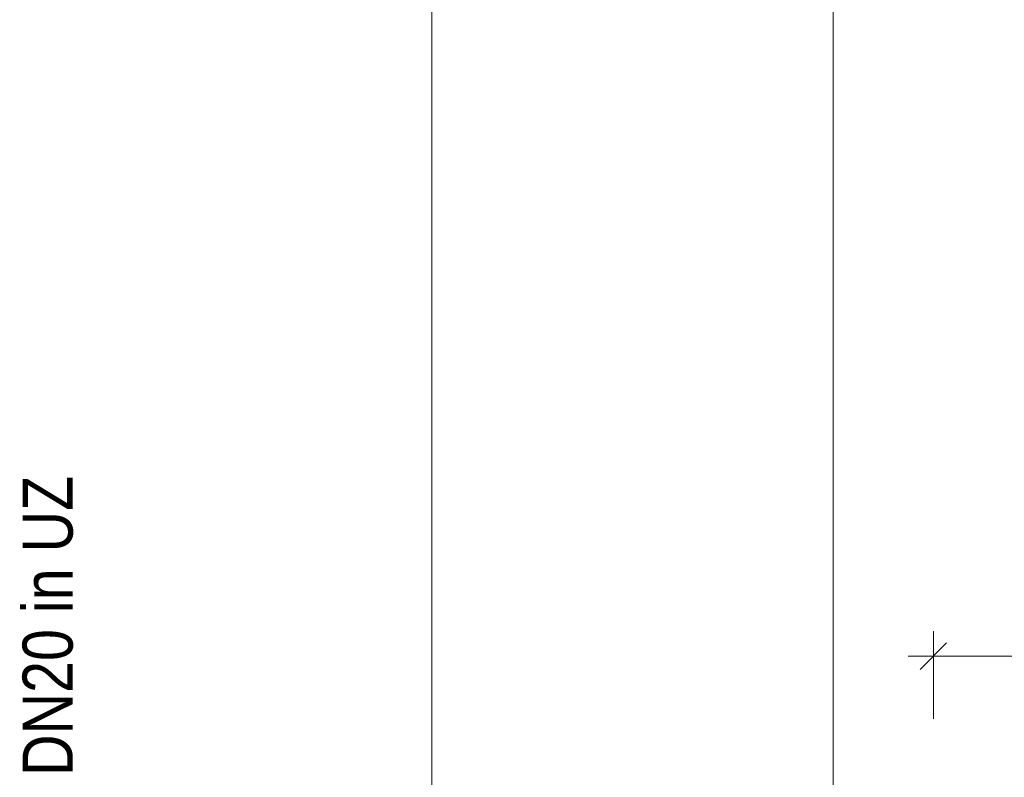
# Model space of a CAD drawing. Extents: x -620 to 300, y 62 to 1162.
# Tile 11 of 93: x -324 to -284, y 225 to 255. Entities that reach past the tile are written whole.
import ezdxf
from ezdxf.lldxf.tags import DXFTag

# ---------------------------------------------------------------- set-up
doc = ezdxf.new("R2010")
doc.units = 0
doc.layers.get('0').update_dxf_attribs({"lineweight": 13})
doc.layers.add('70 -71 Achsen- 1 Gebäudeachsen', color=7, linetype='STRICHPUNKT2-A06G94JT8I', lineweight=18)
doc.layers.add('Detailelementbeschriftung', color=7, linetype='Continuous', lineweight=9)
doc.layers.add('70 -76 Bemaßung- 2 Allgemein', color=9, linetype='Continuous', lineweight=5, true_color=0x808080)
doc.styles.get("Standard").update_dxf_attribs({"font": 'ARIALN.TTF'})
tags = doc.linetypes.add('STRICHPUNKT2-A06G94JT8I', pattern=[12.7, 6.35, -3.175, 0, -3.175]).pattern_tags.tags
tags[10:11] = [DXFTag(74, 4), DXFTag(75, 0), DXFTag(340, '0'), DXFTag(46, 0.0), DXFTag(50, 0.0), DXFTag(44, 0.0), DXFTag(45, 0.0)]
tags[8:9] = [DXFTag(74, 4), DXFTag(75, 0), DXFTag(340, '0'), DXFTag(46, 0.0), DXFTag(50, 0.0), DXFTag(44, 0.0), DXFTag(45, 0.0)]
tags[6:7] = [DXFTag(74, 4), DXFTag(75, 0), DXFTag(340, '0'), DXFTag(46, 0.0), DXFTag(50, 0.0), DXFTag(44, 0.0), DXFTag(45, 0.0)]
tags[4:5] = [DXFTag(74, 4), DXFTag(75, 0), DXFTag(340, '0'), DXFTag(46, 0.0), DXFTag(50, 0.0), DXFTag(44, 0.0), DXFTag(45, 0.0)]

# ---------------------------------------------------------------- blocks, each defined once
blk = doc.blocks.new('Referenz-A06G94JV8I')
at = {"layer": '70 -71 Achsen- 1 Gebäudeachsen', "color": 0, "linetype": 'STRICHPUNKT2-A06G94JT8I', "lineweight": -2, "ltscale": 0.13}
blk.add_line((-291.177, 1084.554), (-291.177, 85.114), dxfattribs=at)
at = {"layer": '70 -76 Bemaßung- 2 Allgemein', "color": 0, "linetype": 'Continuous', "lineweight": -2, "ltscale": 0.13}
for p, q in [((-307.177, 224.674), (-307.177, 379.553)), ((-287.177, 227.574), (-287.177, 231.074)), ((-287.708, 229.543), (-286.647, 230.605)), ((-288.177, 230.074), (-286.117, 230.074)), ((-247.338, 230.074), (-286.117, 230.074))]:
    blk.add_line(p, q, dxfattribs=at)
blk = doc.blocks.new('Einzeiliger Text-A06G94RX8I')
at = {"color": 0, "lineweight": -2, "insert": (-323.497, 225.302), "char_height": 2, "attachment_point": 1, "rotation": 90}
blk.add_mtext('{\\fArial Narrow;DN20 in UZ}', dxfattribs=at)

msp = doc.modelspace()

# ---------------------------------------------------------------- block references
at = {"color": 8, "lineweight": 13, "ltscale": 0.13, "true_color": 0x808080}
msp.add_blockref('Referenz-A06G94JV8I', (0, 0), dxfattribs=at)
at = {"layer": 'Detailelementbeschriftung', "ltscale": 0.13}
msp.add_blockref('Einzeiliger Text-A06G94RX8I', (0, 0), dxfattribs=at)

doc.saveas('drawing.dxf')
